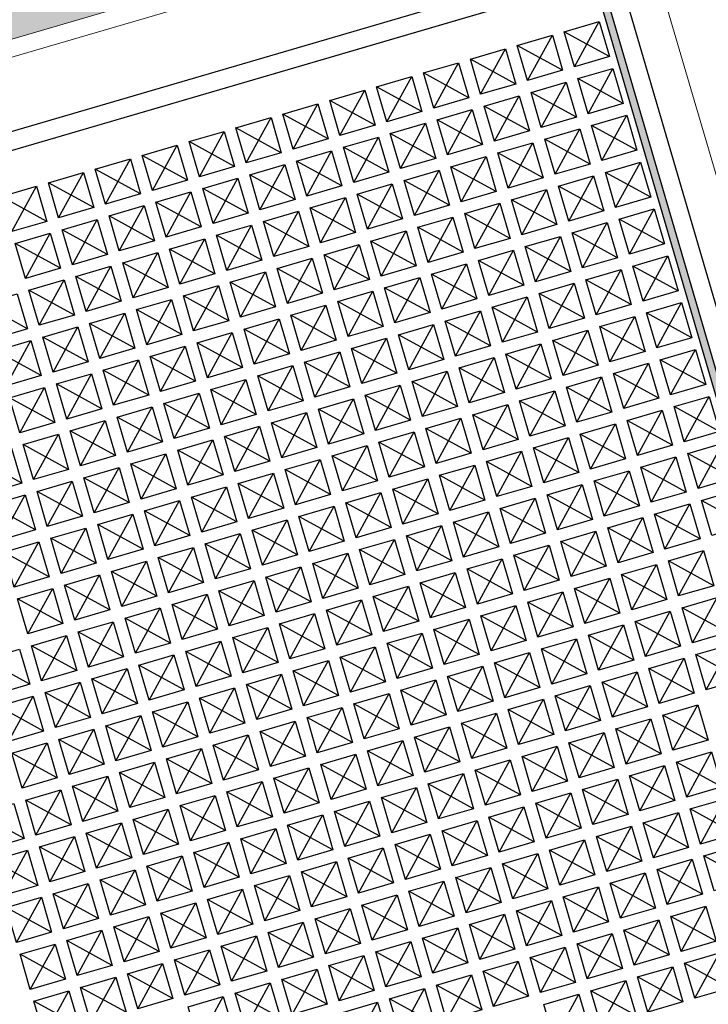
# Model space of a CAD drawing. Header units: metres. Extents: x 228628 to 230733, y 593242 to 595543.
# Tile 55 of 71: x 229977.627 to 229977.815, y 594250.562 to 594250.832. Entities that reach past the tile are written whole.
import ezdxf

# ---------------------------------------------------------------- set-up
doc = ezdxf.new("R2010")
doc.units = ezdxf.units.M
doc.layers.add('putdeksel', color=7, linetype='Continuous', true_color=0x504847)
doc.layers.add('PVC', color=7, linetype='Continuous', true_color=0x474647)

# ---------------------------------------------------------------- blocks, each defined once
blk = doc.blocks.new('_BLOCK_LEICON_GX-18_MIDDENELEMENT_300x60')
at = {"lineweight": 5}
h = blk.add_hatch(dxfattribs=at)
h.set_pattern_fill('DOTS', color=256, scale=10, style=0)
h.set_pattern_definition([(0, (-55166.677, -44255.552), (7.9375, 15.875), [0, -15.875])])
h.paths.add_polyline_path([(-907, 421.7), (-1193, 421.7), (-1193, 170.7), (-907, 170.7)])
h.paths.add_polyline_path([(-307, 170.7), (-307, 421.7), (-593, 421.7), (-593, 170.7)])
h.paths.add_polyline_path([(293, 170.7), (293, 421.7), (7, 421.7), (7, 170.7)])
h.paths.add_polyline_path([(893, 170.7), (893, 421.7), (607, 421.7), (607, 170.7)])
h.paths.add_polyline_path([(1207, 170.7), (1493, 170.7), (1493, 421.7), (1207, 421.7)])
for p, q in [((1497.75, 1626.45), (1497.75, 0)), ((1493, 426.45), (1493, 165.95))]:
    blk.add_line(p, q, dxfattribs=at)
blk = doc.blocks.new('_BLOCK_LEICON_GX-18_MIDDENELEMENT_KOLKSPARING_300x60')
at = {"lineweight": 5}
blk.add_line((-1117.75, 450), (-1497.75, 450), dxfattribs=at)
blk = doc.blocks.new('_BLOCK_LEICON_PERRONKOLK')
at = {"layer": 'putdeksel'}
h = blk.add_hatch(color=256, dxfattribs=at)
h.dxf.hatch_style = 1
h.paths.add_polyline_path([(169.99, -7), (169.99, -5), (-170.01, -5), (-170.01, -7)])
for points in [[(-175.01, 0), (-175.01, -440), (174.99, -440), (174.99, 0), (-175.01, 0)], [(-170.01, -7), (-170.01, -307), (169.99, -307), (169.99, -7), (-170.01, -7)], [(-148.7, -18.86), (-158.7, -8.86)], [(-148.7, -8.86), (-158.7, -18.86)], [(-135.34, -18.86), (-145.34, -8.86)], [(-135.34, -8.86), (-145.34, -18.86)], [(-121.98, -18.86), (-131.98, -8.86)], [(-121.98, -8.86), (-131.98, -18.86)], [(-108.61, -18.86), (-118.61, -8.86)], [(-108.61, -8.86), (-118.61, -18.86)], [(-95.25, -18.86), (-105.25, -8.86)], [(-95.25, -8.86), (-105.25, -18.86)], [(-81.88, -18.86), (-91.88, -8.86)], [(-81.88, -8.86), (-91.88, -18.86)], [(-68.52, -18.86), (-78.52, -8.86)], [(-68.52, -8.86), (-78.52, -18.86)], [(-55.15, -18.86), (-65.15, -8.86)], [(-55.15, -8.86), (-65.15, -18.86)], [(-41.79, -18.86), (-51.79, -8.86)], [(-41.79, -8.86), (-51.79, -18.86)], [(-28.42, -18.86), (-38.42, -8.86)], [(-28.42, -8.86), (-38.42, -18.86)], [(-15.06, -8.86), (-25.06, -18.86)], [(-148.7, -32.22), (-158.7, -22.22)], [(-148.7, -22.22), (-158.7, -32.22)], [(-135.34, -32.22), (-145.34, -22.22)], [(-135.34, -22.22), (-145.34, -32.22)], [(-121.98, -32.22), (-131.98, -22.22)], [(-121.98, -22.22), (-131.98, -32.22)], [(-108.61, -32.22), (-118.61, -22.22)], [(-108.61, -22.22), (-118.61, -32.22)], [(-95.25, -32.22), (-105.25, -22.22)], [(-95.25, -22.22), (-105.25, -32.22)], [(-81.88, -32.22), (-91.88, -22.22)], [(-81.88, -22.22), (-91.88, -32.22)], [(-68.52, -32.22), (-78.52, -22.22)], [(-68.52, -22.22), (-78.52, -32.22)], [(-55.15, -32.22), (-65.15, -22.22)], [(-55.15, -22.22), (-65.15, -32.22)], [(-41.79, -32.22), (-51.79, -22.22)], [(-41.79, -22.22), (-51.79, -32.22)], [(-28.42, -32.22), (-38.42, -22.22)], [(-28.42, -22.22), (-38.42, -32.22)], [(-15.06, -32.22), (-25.06, -22.22)], [(-15.06, -22.22), (-25.06, -32.22)], [(-1.7, -32.22), (-11.7, -22.22)], [(-1.7, -22.22), (-11.7, -32.22)], [(11.67, -32.22), (1.67, -22.22)], [(11.67, -22.22), (1.67, -32.22)], [(25.03, -32.22), (15.03, -22.22)], [(25.03, -22.22), (15.03, -32.22)], [(-148.7, -45.59), (-158.7, -35.59)], [(-148.7, -35.59), (-158.7, -45.59)], [(-135.34, -45.59), (-145.34, -35.59)], [(-135.34, -35.59), (-145.34, -45.59)], [(-121.98, -45.59), (-131.98, -35.59)], [(-121.98, -35.59), (-131.98, -45.59)], [(-108.61, -45.59), (-118.61, -35.59)], [(-108.61, -35.59), (-118.61, -45.59)], [(-95.25, -45.59), (-105.25, -35.59)], [(-95.25, -35.59), (-105.25, -45.59)], [(-81.88, -45.59), (-91.88, -35.59)], [(-81.88, -35.59), (-91.88, -45.59)], [(-68.52, -45.59), (-78.52, -35.59)], [(-68.52, -35.59), (-78.52, -45.59)], [(-55.15, -45.59), (-65.15, -35.59)], [(-55.15, -35.59), (-65.15, -45.59)], [(-41.79, -45.59), (-51.79, -35.59)], [(-41.79, -35.59), (-51.79, -45.59)], [(-28.42, -45.59), (-38.42, -35.59)], [(-28.42, -35.59), (-38.42, -45.59)], [(-15.06, -45.59), (-25.06, -35.59)], [(-15.06, -35.59), (-25.06, -45.59)], [(-1.7, -45.59), (-11.7, -35.59)], [(-1.7, -35.59), (-11.7, -45.59)], [(11.67, -45.59), (1.67, -35.59)], [(11.67, -35.59), (1.67, -45.59)], [(25.03, -45.59), (15.03, -35.59)], [(25.03, -35.59), (15.03, -45.59)], [(38.4, -45.59), (28.4, -35.59)], [(38.4, -35.59), (28.4, -45.59)], [(51.76, -45.59), (41.76, -35.59)], [(51.76, -35.59), (41.76, -45.59)], [(65.13, -45.59), (55.13, -35.59)], [(65.13, -35.59), (55.13, -45.59)], [(78.49, -35.59), (68.49, -45.59)], [(-148.7, -58.95), (-158.7, -48.95)], [(-148.7, -48.95), (-158.7, -58.95)], [(-135.34, -58.95), (-145.34, -48.95)], [(-135.34, -48.95), (-145.34, -58.95)], [(-121.98, -58.95), (-131.98, -48.95)], [(-121.98, -48.95), (-131.98, -58.95)], [(-108.61, -58.95), (-118.61, -48.95)], [(-108.61, -48.95), (-118.61, -58.95)], [(-95.25, -58.95), (-105.25, -48.95)], [(-95.25, -48.95), (-105.25, -58.95)], [(-81.88, -58.95), (-91.88, -48.95)], [(-81.88, -48.95), (-91.88, -58.95)], [(-68.52, -58.95), (-78.52, -48.95)], [(-68.52, -48.95), (-78.52, -58.95)], [(-55.15, -58.95), (-65.15, -48.95)], [(-55.15, -48.95), (-65.15, -58.95)], [(-41.79, -58.95), (-51.79, -48.95)], [(-41.79, -48.95), (-51.79, -58.95)], [(-28.42, -58.95), (-38.42, -48.95)], [(-28.42, -48.95), (-38.42, -58.95)], [(-15.06, -58.95), (-25.06, -48.95)], [(-15.06, -48.95), (-25.06, -58.95)], [(-1.7, -58.95), (-11.7, -48.95)], [(-1.7, -48.95), (-11.7, -58.95)], [(11.67, -58.95), (1.67, -48.95)], [(11.67, -48.95), (1.67, -58.95)], [(25.03, -58.95), (15.03, -48.95)], [(25.03, -48.95), (15.03, -58.95)], [(38.4, -58.95), (28.4, -48.95)], [(38.4, -48.95), (28.4, -58.95)], [(51.76, -58.95), (41.76, -48.95)], [(51.76, -48.95), (41.76, -58.95)], [(65.13, -58.95), (55.13, -48.95)], [(65.13, -48.95), (55.13, -58.95)], [(78.49, -58.95), (68.49, -48.95)], [(78.49, -48.95), (68.49, -58.95)], [(91.86, -58.95), (81.86, -48.95)], [(91.86, -48.95), (81.86, -58.95)], [(105.22, -58.95), (95.22, -48.95)], [(105.22, -48.95), (95.22, -58.95)], [(-148.7, -72.32), (-158.7, -62.32)], [(-148.7, -62.32), (-158.7, -72.32)], [(-135.34, -72.32), (-145.34, -62.32)], [(-135.34, -62.32), (-145.34, -72.32)], [(-121.98, -72.32), (-131.98, -62.32)], [(-121.98, -62.32), (-131.98, -72.32)], [(-108.61, -72.32), (-118.61, -62.32)], [(-108.61, -62.32), (-118.61, -72.32)], [(-95.25, -72.32), (-105.25, -62.32)], [(-95.25, -62.32), (-105.25, -72.32)], [(-81.88, -72.32), (-91.88, -62.32)], [(-81.88, -62.32), (-91.88, -72.32)], [(-68.52, -72.32), (-78.52, -62.32)], [(-68.52, -62.32), (-78.52, -72.32)], [(-55.15, -72.32), (-65.15, -62.32)], [(-55.15, -62.32), (-65.15, -72.32)], [(-41.79, -72.32), (-51.79, -62.32)], [(-41.79, -62.32), (-51.79, -72.32)], [(-28.42, -72.32), (-38.42, -62.32)], [(-28.42, -62.32), (-38.42, -72.32)], [(-15.06, -72.32), (-25.06, -62.32)], [(-15.06, -62.32), (-25.06, -72.32)], [(-1.7, -72.32), (-11.7, -62.32)], [(-1.7, -62.32), (-11.7, -72.32)], [(11.67, -72.32), (1.67, -62.32)], [(11.67, -62.32), (1.67, -72.32)], [(25.03, -72.32), (15.03, -62.32)], [(25.03, -62.32), (15.03, -72.32)], [(38.4, -72.32), (28.4, -62.32)], [(38.4, -62.32), (28.4, -72.32)], [(51.76, -72.32), (41.76, -62.32)], [(51.76, -62.32), (41.76, -72.32)], [(65.13, -72.32), (55.13, -62.32)], [(65.13, -62.32), (55.13, -72.32)], [(78.49, -72.32), (68.49, -62.32)], [(78.49, -62.32), (68.49, -72.32)], [(91.86, -72.32), (81.86, -62.32)], [(91.86, -62.32), (81.86, -72.32)], [(105.22, -72.32), (95.22, -62.32)], [(105.22, -62.32), (95.22, -72.32)], [(-148.7, -85.68), (-158.7, -75.68)], [(-148.7, -75.68), (-158.7, -85.68)], [(-135.34, -85.68), (-145.34, -75.68)], [(-135.34, -75.68), (-145.34, -85.68)], [(-121.98, -85.68), (-131.98, -75.68)], [(-121.98, -75.68), (-131.98, -85.68)], [(-108.61, -85.68), (-118.61, -75.68)], [(-108.61, -75.68), (-118.61, -85.68)], [(-95.25, -85.68), (-105.25, -75.68)], [(-95.25, -75.68), (-105.25, -85.68)], [(-81.88, -85.68), (-91.88, -75.68)], [(-81.88, -75.68), (-91.88, -85.68)], [(-68.52, -85.68), (-78.52, -75.68)], [(-68.52, -75.68), (-78.52, -85.68)], [(-55.15, -85.68), (-65.15, -75.68)], [(-55.15, -75.68), (-65.15, -85.68)], [(-41.79, -85.68), (-51.79, -75.68)], [(-41.79, -75.68), (-51.79, -85.68)], [(-28.42, -85.68), (-38.42, -75.68)], [(-28.42, -75.68), (-38.42, -85.68)], [(-15.06, -85.68), (-25.06, -75.68)], [(-15.06, -75.68), (-25.06, -85.68)], [(-1.7, -85.68), (-11.7, -75.68)], [(-1.7, -75.68), (-11.7, -85.68)], [(11.67, -85.68), (1.67, -75.68)], [(11.67, -75.68), (1.67, -85.68)], [(25.03, -85.68), (15.03, -75.68)], [(25.03, -75.68), (15.03, -85.68)], [(38.4, -85.68), (28.4, -75.68)], [(38.4, -75.68), (28.4, -85.68)], [(51.76, -85.68), (41.76, -75.68)], [(51.76, -75.68), (41.76, -85.68)], [(65.13, -85.68), (55.13, -75.68)], [(65.13, -75.68), (55.13, -85.68)], [(78.49, -85.68), (68.49, -75.68)], [(78.49, -75.68), (68.49, -85.68)], [(91.86, -85.68), (81.86, -75.68)], [(91.86, -75.68), (81.86, -85.68)], [(105.22, -85.68), (95.22, -75.68)], [(105.22, -75.68), (95.22, -85.68)], [(-148.7, -99.05), (-158.7, -89.05)], [(-148.7, -89.05), (-158.7, -99.05)], [(-135.34, -99.05), (-145.34, -89.05)], [(-135.34, -89.05), (-145.34, -99.05)], [(-121.98, -99.05), (-131.98, -89.05)], [(-121.98, -89.05), (-131.98, -99.05)], [(-108.61, -99.05), (-118.61, -89.05)], [(-108.61, -89.05), (-118.61, -99.05)], [(-95.25, -99.05), (-105.25, -89.05)], [(-95.25, -89.05), (-105.25, -99.05)], [(-81.88, -99.05), (-91.88, -89.05)], [(-81.88, -89.05), (-91.88, -99.05)], [(-68.52, -99.05), (-78.52, -89.05)], [(-68.52, -89.05), (-78.52, -99.05)], [(-55.15, -99.05), (-65.15, -89.05)], [(-55.15, -89.05), (-65.15, -99.05)], [(-41.79, -99.05), (-51.79, -89.05)], [(-41.79, -89.05), (-51.79, -99.05)], [(-28.42, -99.05), (-38.42, -89.05)], [(-28.42, -89.05), (-38.42, -99.05)], [(-15.06, -99.05), (-25.06, -89.05)], [(-15.06, -89.05), (-25.06, -99.05)], [(-1.7, -99.05), (-11.7, -89.05)], [(-1.7, -89.05), (-11.7, -99.05)], [(11.67, -99.05), (1.67, -89.05)], [(11.67, -89.05), (1.67, -99.05)], [(25.03, -99.05), (15.03, -89.05)], [(25.03, -89.05), (15.03, -99.05)], [(38.4, -99.05), (28.4, -89.05)], [(38.4, -89.05), (28.4, -99.05)], [(51.76, -99.05), (41.76, -89.05)], [(51.76, -89.05), (41.76, -99.05)], [(65.13, -99.05), (55.13, -89.05)], [(65.13, -89.05), (55.13, -99.05)], [(78.49, -99.05), (68.49, -89.05)], [(78.49, -89.05), (68.49, -99.05)], [(91.86, -99.05), (81.86, -89.05)], [(91.86, -89.05), (81.86, -99.05)], [(105.22, -99.05), (95.22, -89.05)], [(-148.7, -112.41), (-158.7, -102.41)], [(-148.7, -102.41), (-158.7, -112.41)], [(-135.34, -112.41), (-145.34, -102.41)], [(-135.34, -102.41), (-145.34, -112.41)], [(-121.98, -112.41), (-131.98, -102.41)], [(-121.98, -102.41), (-131.98, -112.41)], [(-108.61, -112.41), (-118.61, -102.41)], [(-108.61, -102.41), (-118.61, -112.41)], [(-95.25, -112.41), (-105.25, -102.41)], [(-95.25, -102.41), (-105.25, -112.41)], [(-81.88, -112.41), (-91.88, -102.41)], [(-81.88, -102.41), (-91.88, -112.41)], [(-68.52, -112.41), (-78.52, -102.41)], [(-68.52, -102.41), (-78.52, -112.41)], [(-55.15, -112.41), (-65.15, -102.41)], [(-55.15, -102.41), (-65.15, -112.41)], [(-41.79, -112.41), (-51.79, -102.41)], [(-41.79, -102.41), (-51.79, -112.41)], [(-28.42, -112.41), (-38.42, -102.41)], [(-28.42, -102.41), (-38.42, -112.41)], [(-15.06, -112.41), (-25.06, -102.41)], [(-15.06, -102.41), (-25.06, -112.41)], [(-1.7, -112.41), (-11.7, -102.41)], [(-1.7, -102.41), (-11.7, -112.41)], [(11.67, -112.41), (1.67, -102.41)], [(11.67, -102.41), (1.67, -112.41)], [(25.03, -112.41), (15.03, -102.41)], [(25.03, -102.41), (15.03, -112.41)], [(38.4, -112.41), (28.4, -102.41)], [(38.4, -102.41), (28.4, -112.41)], [(51.76, -112.41), (41.76, -102.41)], [(51.76, -102.41), (41.76, -112.41)], [(65.13, -112.41), (55.13, -102.41)], [(65.13, -102.41), (55.13, -112.41)], [(78.49, -112.41), (68.49, -102.41)], [(78.49, -102.41), (68.49, -112.41)], [(91.86, -112.41), (81.86, -102.41)], [(91.86, -102.41), (81.86, -112.41)], [(-148.7, -125.77), (-158.7, -115.77)], [(-148.7, -115.77), (-158.7, -125.77)], [(-135.34, -125.77), (-145.34, -115.77)], [(-135.34, -115.77), (-145.34, -125.77)], [(-121.98, -125.77), (-131.98, -115.77)], [(-121.98, -115.77), (-131.98, -125.77)], [(-108.61, -125.77), (-118.61, -115.77)], [(-108.61, -115.77), (-118.61, -125.77)], [(-95.25, -125.77), (-105.25, -115.77)], [(-95.25, -115.77), (-105.25, -125.77)], [(-81.88, -125.77), (-91.88, -115.77)], [(-81.88, -115.77), (-91.88, -125.77)], [(-68.52, -125.77), (-78.52, -115.77)], [(-68.52, -115.77), (-78.52, -125.77)], [(-55.15, -125.77), (-65.15, -115.77)], [(-55.15, -115.77), (-65.15, -125.77)], [(-41.79, -125.77), (-51.79, -115.77)], [(-41.79, -115.77), (-51.79, -125.77)], [(-28.42, -125.77), (-38.42, -115.77)], [(-28.42, -115.77), (-38.42, -125.77)], [(-15.06, -125.77), (-25.06, -115.77)], [(-15.06, -115.77), (-25.06, -125.77)], [(-1.7, -125.77), (-11.7, -115.77)], [(-1.7, -115.77), (-11.7, -125.77)], [(11.67, -125.77), (1.67, -115.77)], [(11.67, -115.77), (1.67, -125.77)], [(25.03, -125.77), (15.03, -115.77)], [(25.03, -115.77), (15.03, -125.77)], [(38.4, -125.77), (28.4, -115.77)], [(38.4, -115.77), (28.4, -125.77)], [(51.76, -125.77), (41.76, -115.77)], [(51.76, -115.77), (41.76, -125.77)], [(65.13, -125.77), (55.13, -115.77)], [(65.13, -115.77), (55.13, -125.77)], [(78.49, -125.77), (68.49, -115.77)], [(78.49, -115.77), (68.49, -125.77)], [(91.86, -125.77), (81.86, -115.77)], [(91.86, -115.77), (81.86, -125.77)], [(-148.7, -139.14), (-158.7, -129.14)], [(-148.7, -129.14), (-158.7, -139.14)], [(-135.34, -139.14), (-145.34, -129.14)], [(-135.34, -129.14), (-145.34, -139.14)], [(-121.98, -139.14), (-131.98, -129.14)], [(-121.98, -129.14), (-131.98, -139.14)], [(-108.61, -139.14), (-118.61, -129.14)], [(-108.61, -129.14), (-118.61, -139.14)], [(-95.25, -139.14), (-105.25, -129.14)], [(-95.25, -129.14), (-105.25, -139.14)], [(-81.88, -139.14), (-91.88, -129.14)], [(-81.88, -129.14), (-91.88, -139.14)], [(-68.52, -139.14), (-78.52, -129.14)], [(-68.52, -129.14), (-78.52, -139.14)], [(-55.15, -139.14), (-65.15, -129.14)], [(-55.15, -129.14), (-65.15, -139.14)], [(-41.79, -139.14), (-51.79, -129.14)], [(-41.79, -129.14), (-51.79, -139.14)], [(-28.42, -139.14), (-38.42, -129.14)], [(-28.42, -129.14), (-38.42, -139.14)], [(-15.06, -139.14), (-25.06, -129.14)], [(-15.06, -129.14), (-25.06, -139.14)], [(-1.7, -139.14), (-11.7, -129.14)], [(-1.7, -129.14), (-11.7, -139.14)], [(11.67, -139.14), (1.67, -129.14)], [(11.67, -129.14), (1.67, -139.14)], [(25.03, -139.14), (15.03, -129.14)], [(25.03, -129.14), (15.03, -139.14)], [(38.4, -139.14), (28.4, -129.14)], [(38.4, -129.14), (28.4, -139.14)], [(51.76, -139.14), (41.76, -129.14)], [(51.76, -129.14), (41.76, -139.14)], [(65.13, -139.14), (55.13, -129.14)], [(65.13, -129.14), (55.13, -139.14)], [(78.49, -139.14), (68.49, -129.14)], [(78.49, -129.14), (68.49, -139.14)], [(91.86, -139.14), (81.86, -129.14)], [(91.86, -129.14), (81.86, -139.14)], [(-148.7, -152.5), (-158.7, -142.5)], [(-148.7, -142.5), (-158.7, -152.5)], [(-135.34, -152.5), (-145.34, -142.5)], [(-135.34, -142.5), (-145.34, -152.5)], [(-121.98, -152.5), (-131.98, -142.5)], [(-121.98, -142.5), (-131.98, -152.5)], [(-108.61, -152.5), (-118.61, -142.5)], [(-108.61, -142.5), (-118.61, -152.5)], [(-95.25, -152.5), (-105.25, -142.5)], [(-95.25, -142.5), (-105.25, -152.5)], [(-81.88, -152.5), (-91.88, -142.5)], [(-81.88, -142.5), (-91.88, -152.5)], [(-68.52, -152.5), (-78.52, -142.5)], [(-68.52, -142.5), (-78.52, -152.5)], [(-55.15, -152.5), (-65.15, -142.5)], [(-55.15, -142.5), (-65.15, -152.5)], [(-41.79, -152.5), (-51.79, -142.5)], [(-41.79, -142.5), (-51.79, -152.5)], [(-28.42, -152.5), (-38.42, -142.5)], [(-28.42, -142.5), (-38.42, -152.5)], [(-15.06, -152.5), (-25.06, -142.5)], [(-15.06, -142.5), (-25.06, -152.5)], [(-1.7, -152.5), (-11.7, -142.5)], [(-1.7, -142.5), (-11.7, -152.5)], [(11.67, -152.5), (1.67, -142.5)], [(11.67, -142.5), (1.67, -152.5)], [(25.03, -152.5), (15.03, -142.5)], [(25.03, -142.5), (15.03, -152.5)], [(38.4, -152.5), (28.4, -142.5)], [(38.4, -142.5), (28.4, -152.5)], [(51.76, -152.5), (41.76, -142.5)], [(51.76, -142.5), (41.76, -152.5)], [(65.13, -152.5), (55.13, -142.5)], [(65.13, -142.5), (55.13, -152.5)], [(78.49, -152.5), (68.49, -142.5)], [(78.49, -142.5), (68.49, -152.5)], [(91.86, -152.5), (81.86, -142.5)], [(-148.7, -165.87), (-158.7, -155.87)], [(-148.7, -155.87), (-158.7, -165.87)], [(-135.34, -165.87), (-145.34, -155.87)], [(-135.34, -155.87), (-145.34, -165.87)], [(-121.98, -165.87), (-131.98, -155.87)], [(-121.98, -155.87), (-131.98, -165.87)], [(-108.61, -165.87), (-118.61, -155.87)], [(-108.61, -155.87), (-118.61, -165.87)], [(-95.25, -165.87), (-105.25, -155.87)], [(-95.25, -155.87), (-105.25, -165.87)], [(-81.88, -165.87), (-91.88, -155.87)], [(-81.88, -155.87), (-91.88, -165.87)], [(-68.52, -165.87), (-78.52, -155.87)], [(-68.52, -155.87), (-78.52, -165.87)], [(-55.15, -165.87), (-65.15, -155.87)], [(-55.15, -155.87), (-65.15, -165.87)], [(-41.79, -165.87), (-51.79, -155.87)], [(-41.79, -155.87), (-51.79, -165.87)], [(-28.42, -165.87), (-38.42, -155.87)], [(-28.42, -155.87), (-38.42, -165.87)], [(-15.06, -165.87), (-25.06, -155.87)], [(-15.06, -155.87), (-25.06, -165.87)], [(-1.7, -165.87), (-11.7, -155.87)], [(-1.7, -155.87), (-11.7, -165.87)], [(11.67, -165.87), (1.67, -155.87)], [(11.67, -155.87), (1.67, -165.87)], [(25.03, -165.87), (15.03, -155.87)], [(25.03, -155.87), (15.03, -165.87)], [(38.4, -165.87), (28.4, -155.87)], [(38.4, -155.87), (28.4, -165.87)], [(51.76, -165.87), (41.76, -155.87)], [(51.76, -155.87), (41.76, -165.87)], [(65.13, -165.87), (55.13, -155.87)], [(65.13, -155.87), (55.13, -165.87)], [(78.49, -165.87), (68.49, -155.87)], [(78.49, -155.87), (68.49, -165.87)], [(-148.7, -179.23), (-158.7, -169.23)], [(-148.7, -169.23), (-158.7, -179.23)], [(-135.34, -179.23), (-145.34, -169.23)], [(-135.34, -169.23), (-145.34, -179.23)], [(-121.98, -179.23), (-131.98, -169.23)], [(-121.98, -169.23), (-131.98, -179.23)], [(-108.61, -179.23), (-118.61, -169.23)], [(-108.61, -169.23), (-118.61, -179.23)], [(-95.25, -179.23), (-105.25, -169.23)], [(-95.25, -169.23), (-105.25, -179.23)], [(-81.88, -179.23), (-91.88, -169.23)], [(-81.88, -169.23), (-91.88, -179.23)], [(-68.52, -179.23), (-78.52, -169.23)], [(-68.52, -169.23), (-78.52, -179.23)], [(-55.15, -179.23), (-65.15, -169.23)], [(-55.15, -169.23), (-65.15, -179.23)], [(-41.79, -179.23), (-51.79, -169.23)], [(-41.79, -169.23), (-51.79, -179.23)], [(-28.42, -179.23), (-38.42, -169.23)], [(-28.42, -169.23), (-38.42, -179.23)], [(-15.06, -179.23), (-25.06, -169.23)], [(-15.06, -169.23), (-25.06, -179.23)], [(-1.7, -179.23), (-11.7, -169.23)], [(-1.7, -169.23), (-11.7, -179.23)], [(11.67, -179.23), (1.67, -169.23)], [(11.67, -169.23), (1.67, -179.23)], [(25.03, -179.23), (15.03, -169.23)], [(25.03, -169.23), (15.03, -179.23)], [(38.4, -179.23), (28.4, -169.23)], [(38.4, -169.23), (28.4, -179.23)], [(51.76, -179.23), (41.76, -169.23)], [(51.76, -169.23), (41.76, -179.23)], [(65.13, -179.23), (55.13, -169.23)], [(65.13, -169.23), (55.13, -179.23)], [(78.49, -179.23), (68.49, -169.23)], [(78.49, -169.23), (68.49, -179.23)], [(-121.98, -182.6), (-131.98, -192.6)], [(-108.61, -192.6), (-118.61, -182.6)], [(-108.61, -182.6), (-118.61, -192.6)], [(-95.25, -192.6), (-105.25, -182.6)], [(-95.25, -182.6), (-105.25, -192.6)], [(-81.88, -192.6), (-91.88, -182.6)], [(-81.88, -182.6), (-91.88, -192.6)], [(-68.52, -192.6), (-78.52, -182.6)], [(-68.52, -182.6), (-78.52, -192.6)], [(-55.15, -192.6), (-65.15, -182.6)], [(-55.15, -182.6), (-65.15, -192.6)], [(-41.79, -192.6), (-51.79, -182.6)], [(-41.79, -182.6), (-51.79, -192.6)], [(-28.42, -192.6), (-38.42, -182.6)], [(-28.42, -182.6), (-38.42, -192.6)], [(-15.06, -192.6), (-25.06, -182.6)], [(-15.06, -182.6), (-25.06, -192.6)], [(-1.7, -192.6), (-11.7, -182.6)], [(-1.7, -182.6), (-11.7, -192.6)], [(11.67, -192.6), (1.67, -182.6)], [(11.67, -182.6), (1.67, -192.6)], [(25.03, -192.6), (15.03, -182.6)], [(25.03, -182.6), (15.03, -192.6)], [(38.4, -192.6), (28.4, -182.6)], [(38.4, -182.6), (28.4, -192.6)], [(51.76, -192.6), (41.76, -182.6)], [(51.76, -182.6), (41.76, -192.6)], [(65.13, -192.6), (55.13, -182.6)], [(65.13, -182.6), (55.13, -192.6)], [(78.49, -192.6), (68.49, -182.6)], [(-81.88, -195.96), (-91.88, -205.96)], [(-68.52, -205.96), (-78.52, -195.96)], [(-68.52, -195.96), (-78.52, -205.96)], [(-55.15, -205.96), (-65.15, -195.96)], [(-55.15, -195.96), (-65.15, -205.96)], [(-41.79, -205.96), (-51.79, -195.96)], [(-41.79, -195.96), (-51.79, -205.96)], [(-28.42, -205.96), (-38.42, -195.96)], [(-28.42, -195.96), (-38.42, -205.96)], [(-15.06, -205.96), (-25.06, -195.96)], [(-15.06, -195.96), (-25.06, -205.96)], [(-1.7, -205.96), (-11.7, -195.96)], [(-1.7, -195.96), (-11.7, -205.96)], [(11.67, -205.96), (1.67, -195.96)], [(11.67, -195.96), (1.67, -205.96)], [(25.03, -205.96), (15.03, -195.96)], [(25.03, -195.96), (15.03, -205.96)], [(38.4, -205.96), (28.4, -195.96)], [(38.4, -195.96), (28.4, -205.96)], [(51.76, -205.96), (41.76, -195.96)], [(51.76, -195.96), (41.76, -205.96)], [(65.13, -205.96), (55.13, -195.96)], [(65.13, -195.96), (55.13, -205.96)], [(-28.42, -209.33), (-38.42, -219.33)], [(-15.06, -219.33), (-25.06, -209.33)], [(-15.06, -209.33), (-25.06, -219.33)], [(-1.7, -219.33), (-11.7, -209.33)], [(-1.7, -209.33), (-11.7, -219.33)], [(11.67, -219.33), (1.67, -209.33)], [(11.67, -209.33), (1.67, -219.33)], [(25.03, -219.33), (15.03, -209.33)], [(25.03, -209.33), (15.03, -219.33)], [(38.4, -219.33), (28.4, -209.33)], [(38.4, -209.33), (28.4, -219.33)], [(51.76, -219.33), (41.76, -209.33)], [(51.76, -209.33), (41.76, -219.33)], [(65.13, -219.33), (55.13, -209.33)], [(65.13, -209.33), (55.13, -219.33)], [(11.67, -222.69), (1.67, -232.69)], [(25.03, -232.69), (15.03, -222.69)], [(25.03, -222.69), (15.03, -232.69)], [(38.4, -232.69), (28.4, -222.69)], [(38.4, -222.69), (28.4, -232.69)], [(51.76, -232.69), (41.76, -222.69)], [(51.76, -222.69), (41.76, -232.69)], [(65.13, -232.69), (55.13, -222.69)], [(65.13, -222.69), (55.13, -232.69)]]:
    blk.add_lwpolyline(points)
for points in [[(-170.01, -5), (-170.01, -435), (169.99, -435), (169.99, -5)], [(-148.7, -8.86), (-148.7, -18.86), (-158.7, -18.86), (-158.7, -8.86)], [(-135.34, -8.86), (-135.34, -18.86), (-145.34, -18.86), (-145.34, -8.86)], [(-121.98, -8.86), (-121.98, -18.86), (-131.98, -18.86), (-131.98, -8.86)], [(-108.61, -8.86), (-108.61, -18.86), (-118.61, -18.86), (-118.61, -8.86)], [(-95.25, -8.86), (-95.25, -18.86), (-105.25, -18.86), (-105.25, -8.86)], [(-81.88, -8.86), (-81.88, -18.86), (-91.88, -18.86), (-91.88, -8.86)], [(-68.52, -8.86), (-68.52, -18.86), (-78.52, -18.86), (-78.52, -8.86)], [(-55.15, -8.86), (-55.15, -18.86), (-65.15, -18.86), (-65.15, -8.86)], [(-41.79, -8.86), (-41.79, -18.86), (-51.79, -18.86), (-51.79, -8.86)], [(-28.42, -8.86), (-28.42, -18.86), (-38.42, -18.86), (-38.42, -8.86)], [(-15.06, -8.86), (-15.06, -18.86), (-25.06, -18.86), (-25.06, -8.86)], [(-148.7, -22.22), (-148.7, -32.22), (-158.7, -32.22), (-158.7, -22.22)], [(-135.34, -22.22), (-135.34, -32.22), (-145.34, -32.22), (-145.34, -22.22)], [(-121.98, -22.22), (-121.98, -32.22), (-131.98, -32.22), (-131.98, -22.22)], [(-108.61, -22.22), (-108.61, -32.22), (-118.61, -32.22), (-118.61, -22.22)], [(-95.25, -22.22), (-95.25, -32.22), (-105.25, -32.22), (-105.25, -22.22)], [(-81.88, -22.22), (-81.88, -32.22), (-91.88, -32.22), (-91.88, -22.22)], [(-68.52, -22.22), (-68.52, -32.22), (-78.52, -32.22), (-78.52, -22.22)], [(-55.15, -22.22), (-55.15, -32.22), (-65.15, -32.22), (-65.15, -22.22)], [(-41.79, -22.22), (-41.79, -32.22), (-51.79, -32.22), (-51.79, -22.22)], [(-28.42, -22.22), (-28.42, -32.22), (-38.42, -32.22), (-38.42, -22.22)], [(-15.06, -22.22), (-15.06, -32.22), (-25.06, -32.22), (-25.06, -22.22)], [(-1.7, -22.22), (-1.7, -32.22), (-11.7, -32.22), (-11.7, -22.22)], [(11.67, -22.22), (11.67, -32.22), (1.67, -32.22), (1.67, -22.22)], [(25.03, -22.22), (25.03, -32.22), (15.03, -32.22), (15.03, -22.22)], [(-148.7, -35.59), (-148.7, -45.59), (-158.7, -45.59), (-158.7, -35.59)], [(-135.34, -35.59), (-135.34, -45.59), (-145.34, -45.59), (-145.34, -35.59)], [(-121.98, -35.59), (-121.98, -45.59), (-131.98, -45.59), (-131.98, -35.59)], [(-108.61, -35.59), (-108.61, -45.59), (-118.61, -45.59), (-118.61, -35.59)], [(-95.25, -35.59), (-95.25, -45.59), (-105.25, -45.59), (-105.25, -35.59)], [(-81.88, -35.59), (-81.88, -45.59), (-91.88, -45.59), (-91.88, -35.59)], [(-68.52, -35.59), (-68.52, -45.59), (-78.52, -45.59), (-78.52, -35.59)], [(-55.15, -35.59), (-55.15, -45.59), (-65.15, -45.59), (-65.15, -35.59)], [(-41.79, -35.59), (-41.79, -45.59), (-51.79, -45.59), (-51.79, -35.59)], [(-28.42, -35.59), (-28.42, -45.59), (-38.42, -45.59), (-38.42, -35.59)], [(-15.06, -35.59), (-15.06, -45.59), (-25.06, -45.59), (-25.06, -35.59)], [(-1.7, -35.59), (-1.7, -45.59), (-11.7, -45.59), (-11.7, -35.59)], [(11.67, -35.59), (11.67, -45.59), (1.67, -45.59), (1.67, -35.59)], [(25.03, -35.59), (25.03, -45.59), (15.03, -45.59), (15.03, -35.59)], [(38.4, -35.59), (38.4, -45.59), (28.4, -45.59), (28.4, -35.59)], [(51.76, -35.59), (51.76, -45.59), (41.76, -45.59), (41.76, -35.59)], [(65.13, -35.59), (65.13, -45.59), (55.13, -45.59), (55.13, -35.59)], [(78.49, -35.59), (78.49, -45.59), (68.49, -45.59), (68.49, -35.59)], [(-148.7, -48.95), (-148.7, -58.95), (-158.7, -58.95), (-158.7, -48.95)], [(-135.34, -48.95), (-135.34, -58.95), (-145.34, -58.95), (-145.34, -48.95)], [(-121.98, -48.95), (-121.98, -58.95), (-131.98, -58.95), (-131.98, -48.95)], [(-108.61, -48.95), (-108.61, -58.95), (-118.61, -58.95), (-118.61, -48.95)], [(-95.25, -48.95), (-95.25, -58.95), (-105.25, -58.95), (-105.25, -48.95)], [(-81.88, -48.95), (-81.88, -58.95), (-91.88, -58.95), (-91.88, -48.95)], [(-68.52, -48.95), (-68.52, -58.95), (-78.52, -58.95), (-78.52, -48.95)], [(-55.15, -48.95), (-55.15, -58.95), (-65.15, -58.95), (-65.15, -48.95)], [(-41.79, -48.95), (-41.79, -58.95), (-51.79, -58.95), (-51.79, -48.95)], [(-28.42, -48.95), (-28.42, -58.95), (-38.42, -58.95), (-38.42, -48.95)], [(-15.06, -48.95), (-15.06, -58.95), (-25.06, -58.95), (-25.06, -48.95)], [(-1.7, -48.95), (-1.7, -58.95), (-11.7, -58.95), (-11.7, -48.95)], [(11.67, -48.95), (11.67, -58.95), (1.67, -58.95), (1.67, -48.95)], [(25.03, -48.95), (25.03, -58.95), (15.03, -58.95), (15.03, -48.95)], [(38.4, -48.95), (38.4, -58.95), (28.4, -58.95), (28.4, -48.95)], [(51.76, -48.95), (51.76, -58.95), (41.76, -58.95), (41.76, -48.95)], [(65.13, -48.95), (65.13, -58.95), (55.13, -58.95), (55.13, -48.95)], [(78.49, -48.95), (78.49, -58.95), (68.49, -58.95), (68.49, -48.95)], [(91.86, -48.95), (91.86, -58.95), (81.86, -58.95), (81.86, -48.95)], [(105.22, -48.95), (105.22, -58.95), (95.22, -58.95), (95.22, -48.95)], [(-148.7, -62.32), (-148.7, -72.32), (-158.7, -72.32), (-158.7, -62.32)], [(-135.34, -62.32), (-135.34, -72.32), (-145.34, -72.32), (-145.34, -62.32)], [(-121.98, -62.32), (-121.98, -72.32), (-131.98, -72.32), (-131.98, -62.32)], [(-108.61, -62.32), (-108.61, -72.32), (-118.61, -72.32), (-118.61, -62.32)], [(-95.25, -62.32), (-95.25, -72.32), (-105.25, -72.32), (-105.25, -62.32)], [(-81.88, -62.32), (-81.88, -72.32), (-91.88, -72.32), (-91.88, -62.32)], [(-68.52, -62.32), (-68.52, -72.32), (-78.52, -72.32), (-78.52, -62.32)], [(-55.15, -62.32), (-55.15, -72.32), (-65.15, -72.32), (-65.15, -62.32)], [(-41.79, -62.32), (-41.79, -72.32), (-51.79, -72.32), (-51.79, -62.32)], [(-28.42, -62.32), (-28.42, -72.32), (-38.42, -72.32), (-38.42, -62.32)], [(-15.06, -62.32), (-15.06, -72.32), (-25.06, -72.32), (-25.06, -62.32)], [(-1.7, -62.32), (-1.7, -72.32), (-11.7, -72.32), (-11.7, -62.32)], [(11.67, -62.32), (11.67, -72.32), (1.67, -72.32), (1.67, -62.32)], [(25.03, -62.32), (25.03, -72.32), (15.03, -72.32), (15.03, -62.32)], [(38.4, -62.32), (38.4, -72.32), (28.4, -72.32), (28.4, -62.32)], [(51.76, -62.32), (51.76, -72.32), (41.76, -72.32), (41.76, -62.32)], [(65.13, -62.32), (65.13, -72.32), (55.13, -72.32), (55.13, -62.32)], [(78.49, -62.32), (78.49, -72.32), (68.49, -72.32), (68.49, -62.32)], [(91.86, -62.32), (91.86, -72.32), (81.86, -72.32), (81.86, -62.32)], [(105.22, -62.32), (105.22, -72.32), (95.22, -72.32), (95.22, -62.32)], [(-148.7, -75.68), (-148.7, -85.68), (-158.7, -85.68), (-158.7, -75.68)], [(-135.34, -75.68), (-135.34, -85.68), (-145.34, -85.68), (-145.34, -75.68)], [(-121.98, -75.68), (-121.98, -85.68), (-131.98, -85.68), (-131.98, -75.68)], [(-108.61, -75.68), (-108.61, -85.68), (-118.61, -85.68), (-118.61, -75.68)], [(-95.25, -75.68), (-95.25, -85.68), (-105.25, -85.68), (-105.25, -75.68)], [(-81.88, -75.68), (-81.88, -85.68), (-91.88, -85.68), (-91.88, -75.68)], [(-68.52, -75.68), (-68.52, -85.68), (-78.52, -85.68), (-78.52, -75.68)], [(-55.15, -75.68), (-55.15, -85.68), (-65.15, -85.68), (-65.15, -75.68)], [(-41.79, -75.68), (-41.79, -85.68), (-51.79, -85.68), (-51.79, -75.68)], [(-28.42, -75.68), (-28.42, -85.68), (-38.42, -85.68), (-38.42, -75.68)], [(-15.06, -75.68), (-15.06, -85.68), (-25.06, -85.68), (-25.06, -75.68)], [(-1.7, -75.68), (-1.7, -85.68), (-11.7, -85.68), (-11.7, -75.68)], [(11.67, -75.68), (11.67, -85.68), (1.67, -85.68), (1.67, -75.68)], [(25.03, -75.68), (25.03, -85.68), (15.03, -85.68), (15.03, -75.68)], [(38.4, -75.68), (38.4, -85.68), (28.4, -85.68), (28.4, -75.68)], [(51.76, -75.68), (51.76, -85.68), (41.76, -85.68), (41.76, -75.68)], [(65.13, -75.68), (65.13, -85.68), (55.13, -85.68), (55.13, -75.68)], [(78.49, -75.68), (78.49, -85.68), (68.49, -85.68), (68.49, -75.68)], [(91.86, -75.68), (91.86, -85.68), (81.86, -85.68), (81.86, -75.68)], [(105.22, -75.68), (105.22, -85.68), (95.22, -85.68), (95.22, -75.68)], [(-148.7, -89.05), (-148.7, -99.05), (-158.7, -99.05), (-158.7, -89.05)], [(-135.34, -89.05), (-135.34, -99.05), (-145.34, -99.05), (-145.34, -89.05)], [(-121.98, -89.05), (-121.98, -99.05), (-131.98, -99.05), (-131.98, -89.05)], [(-108.61, -89.05), (-108.61, -99.05), (-118.61, -99.05), (-118.61, -89.05)], [(-95.25, -89.05), (-95.25, -99.05), (-105.25, -99.05), (-105.25, -89.05)], [(-81.88, -89.05), (-81.88, -99.05), (-91.88, -99.05), (-91.88, -89.05)], [(-68.52, -89.05), (-68.52, -99.05), (-78.52, -99.05), (-78.52, -89.05)], [(-55.15, -89.05), (-55.15, -99.05), (-65.15, -99.05), (-65.15, -89.05)], [(-41.79, -89.05), (-41.79, -99.05), (-51.79, -99.05), (-51.79, -89.05)], [(-28.42, -89.05), (-28.42, -99.05), (-38.42, -99.05), (-38.42, -89.05)], [(-15.06, -89.05), (-15.06, -99.05), (-25.06, -99.05), (-25.06, -89.05)], [(-1.7, -89.05), (-1.7, -99.05), (-11.7, -99.05), (-11.7, -89.05)], [(11.67, -89.05), (11.67, -99.05), (1.67, -99.05), (1.67, -89.05)], [(25.03, -89.05), (25.03, -99.05), (15.03, -99.05), (15.03, -89.05)], [(38.4, -89.05), (38.4, -99.05), (28.4, -99.05), (28.4, -89.05)], [(51.76, -89.05), (51.76, -99.05), (41.76, -99.05), (41.76, -89.05)], [(65.13, -89.05), (65.13, -99.05), (55.13, -99.05), (55.13, -89.05)], [(78.49, -89.05), (78.49, -99.05), (68.49, -99.05), (68.49, -89.05)], [(91.86, -89.05), (91.86, -99.05), (81.86, -99.05), (81.86, -89.05)], [(105.22, -89.05), (105.22, -99.05), (95.22, -99.05), (95.22, -89.05)], [(-148.7, -102.41), (-148.7, -112.41), (-158.7, -112.41), (-158.7, -102.41)], [(-135.34, -102.41), (-135.34, -112.41), (-145.34, -112.41), (-145.34, -102.41)], [(-121.98, -102.41), (-121.98, -112.41), (-131.98, -112.41), (-131.98, -102.41)], [(-108.61, -102.41), (-108.61, -112.41), (-118.61, -112.41), (-118.61, -102.41)], [(-95.25, -102.41), (-95.25, -112.41), (-105.25, -112.41), (-105.25, -102.41)], [(-81.88, -102.41), (-81.88, -112.41), (-91.88, -112.41), (-91.88, -102.41)], [(-68.52, -102.41), (-68.52, -112.41), (-78.52, -112.41), (-78.52, -102.41)], [(-55.15, -102.41), (-55.15, -112.41), (-65.15, -112.41), (-65.15, -102.41)], [(-41.79, -102.41), (-41.79, -112.41), (-51.79, -112.41), (-51.79, -102.41)], [(-28.42, -102.41), (-28.42, -112.41), (-38.42, -112.41), (-38.42, -102.41)], [(-15.06, -102.41), (-15.06, -112.41), (-25.06, -112.41), (-25.06, -102.41)], [(-1.7, -102.41), (-1.7, -112.41), (-11.7, -112.41), (-11.7, -102.41)], [(11.67, -102.41), (11.67, -112.41), (1.67, -112.41), (1.67, -102.41)], [(25.03, -102.41), (25.03, -112.41), (15.03, -112.41), (15.03, -102.41)], [(38.4, -102.41), (38.4, -112.41), (28.4, -112.41), (28.4, -102.41)], [(51.76, -102.41), (51.76, -112.41), (41.76, -112.41), (41.76, -102.41)], [(65.13, -102.41), (65.13, -112.41), (55.13, -112.41), (55.13, -102.41)], [(78.49, -102.41), (78.49, -112.41), (68.49, -112.41), (68.49, -102.41)], [(91.86, -102.41), (91.86, -112.41), (81.86, -112.41), (81.86, -102.41)], [(-148.7, -115.77), (-148.7, -125.77), (-158.7, -125.77), (-158.7, -115.77)], [(-135.34, -115.77), (-135.34, -125.77), (-145.34, -125.77), (-145.34, -115.77)], [(-121.98, -115.77), (-121.98, -125.77), (-131.98, -125.77), (-131.98, -115.77)], [(-108.61, -115.77), (-108.61, -125.77), (-118.61, -125.77), (-118.61, -115.77)], [(-95.25, -115.77), (-95.25, -125.77), (-105.25, -125.77), (-105.25, -115.77)], [(-81.88, -115.77), (-81.88, -125.77), (-91.88, -125.77), (-91.88, -115.77)], [(-68.52, -115.77), (-68.52, -125.77), (-78.52, -125.77), (-78.52, -115.77)], [(-55.15, -115.77), (-55.15, -125.77), (-65.15, -125.77), (-65.15, -115.77)], [(-41.79, -115.77), (-41.79, -125.77), (-51.79, -125.77), (-51.79, -115.77)], [(-28.42, -115.77), (-28.42, -125.77), (-38.42, -125.77), (-38.42, -115.77)], [(-15.06, -115.77), (-15.06, -125.77), (-25.06, -125.77), (-25.06, -115.77)], [(-1.7, -115.77), (-1.7, -125.77), (-11.7, -125.77), (-11.7, -115.77)], [(11.67, -115.77), (11.67, -125.77), (1.67, -125.77), (1.67, -115.77)], [(25.03, -115.77), (25.03, -125.77), (15.03, -125.77), (15.03, -115.77)], [(38.4, -115.77), (38.4, -125.77), (28.4, -125.77), (28.4, -115.77)], [(51.76, -115.77), (51.76, -125.77), (41.76, -125.77), (41.76, -115.77)], [(65.13, -115.77), (65.13, -125.77), (55.13, -125.77), (55.13, -115.77)], [(78.49, -115.77), (78.49, -125.77), (68.49, -125.77), (68.49, -115.77)], [(91.86, -115.77), (91.86, -125.77), (81.86, -125.77), (81.86, -115.77)], [(-148.7, -129.14), (-148.7, -139.14), (-158.7, -139.14), (-158.7, -129.14)], [(-135.34, -129.14), (-135.34, -139.14), (-145.34, -139.14), (-145.34, -129.14)], [(-121.98, -129.14), (-121.98, -139.14), (-131.98, -139.14), (-131.98, -129.14)], [(-108.61, -129.14), (-108.61, -139.14), (-118.61, -139.14), (-118.61, -129.14)], [(-95.25, -129.14), (-95.25, -139.14), (-105.25, -139.14), (-105.25, -129.14)], [(-81.88, -129.14), (-81.88, -139.14), (-91.88, -139.14), (-91.88, -129.14)], [(-68.52, -129.14), (-68.52, -139.14), (-78.52, -139.14), (-78.52, -129.14)], [(-55.15, -129.14), (-55.15, -139.14), (-65.15, -139.14), (-65.15, -129.14)], [(-41.79, -129.14), (-41.79, -139.14), (-51.79, -139.14), (-51.79, -129.14)], [(-28.42, -129.14), (-28.42, -139.14), (-38.42, -139.14), (-38.42, -129.14)], [(-15.06, -129.14), (-15.06, -139.14), (-25.06, -139.14), (-25.06, -129.14)], [(-1.7, -129.14), (-1.7, -139.14), (-11.7, -139.14), (-11.7, -129.14)], [(11.67, -129.14), (11.67, -139.14), (1.67, -139.14), (1.67, -129.14)], [(25.03, -129.14), (25.03, -139.14), (15.03, -139.14), (15.03, -129.14)], [(38.4, -129.14), (38.4, -139.14), (28.4, -139.14), (28.4, -129.14)], [(51.76, -129.14), (51.76, -139.14), (41.76, -139.14), (41.76, -129.14)], [(65.13, -129.14), (65.13, -139.14), (55.13, -139.14), (55.13, -129.14)], [(78.49, -129.14), (78.49, -139.14), (68.49, -139.14), (68.49, -129.14)], [(91.86, -129.14), (91.86, -139.14), (81.86, -139.14), (81.86, -129.14)], [(-148.7, -142.5), (-148.7, -152.5), (-158.7, -152.5), (-158.7, -142.5)], [(-135.34, -142.5), (-135.34, -152.5), (-145.34, -152.5), (-145.34, -142.5)], [(-121.98, -142.5), (-121.98, -152.5), (-131.98, -152.5), (-131.98, -142.5)], [(-108.61, -142.5), (-108.61, -152.5), (-118.61, -152.5), (-118.61, -142.5)], [(-95.25, -142.5), (-95.25, -152.5), (-105.25, -152.5), (-105.25, -142.5)], [(-81.88, -142.5), (-81.88, -152.5), (-91.88, -152.5), (-91.88, -142.5)], [(-68.52, -142.5), (-68.52, -152.5), (-78.52, -152.5), (-78.52, -142.5)], [(-55.15, -142.5), (-55.15, -152.5), (-65.15, -152.5), (-65.15, -142.5)], [(-41.79, -142.5), (-41.79, -152.5), (-51.79, -152.5), (-51.79, -142.5)], [(-28.42, -142.5), (-28.42, -152.5), (-38.42, -152.5), (-38.42, -142.5)], [(-15.06, -142.5), (-15.06, -152.5), (-25.06, -152.5), (-25.06, -142.5)], [(-1.7, -142.5), (-1.7, -152.5), (-11.7, -152.5), (-11.7, -142.5)], [(11.67, -142.5), (11.67, -152.5), (1.67, -152.5), (1.67, -142.5)], [(25.03, -142.5), (25.03, -152.5), (15.03, -152.5), (15.03, -142.5)], [(38.4, -142.5), (38.4, -152.5), (28.4, -152.5), (28.4, -142.5)], [(51.76, -142.5), (51.76, -152.5), (41.76, -152.5), (41.76, -142.5)], [(65.13, -142.5), (65.13, -152.5), (55.13, -152.5), (55.13, -142.5)], [(78.49, -142.5), (78.49, -152.5), (68.49, -152.5), (68.49, -142.5)], [(91.86, -142.5), (91.86, -152.5), (81.86, -152.5), (81.86, -142.5)], [(-148.7, -155.87), (-148.7, -165.87), (-158.7, -165.87), (-158.7, -155.87)], [(-135.34, -155.87), (-135.34, -165.87), (-145.34, -165.87), (-145.34, -155.87)], [(-121.98, -155.87), (-121.98, -165.87), (-131.98, -165.87), (-131.98, -155.87)], [(-108.61, -155.87), (-108.61, -165.87), (-118.61, -165.87), (-118.61, -155.87)], [(-95.25, -155.87), (-95.25, -165.87), (-105.25, -165.87), (-105.25, -155.87)], [(-81.88, -155.87), (-81.88, -165.87), (-91.88, -165.87), (-91.88, -155.87)], [(-68.52, -155.87), (-68.52, -165.87), (-78.52, -165.87), (-78.52, -155.87)], [(-55.15, -155.87), (-55.15, -165.87), (-65.15, -165.87), (-65.15, -155.87)], [(-41.79, -155.87), (-41.79, -165.87), (-51.79, -165.87), (-51.79, -155.87)], [(-28.42, -155.87), (-28.42, -165.87), (-38.42, -165.87), (-38.42, -155.87)], [(-15.06, -155.87), (-15.06, -165.87), (-25.06, -165.87), (-25.06, -155.87)], [(-1.7, -155.87), (-1.7, -165.87), (-11.7, -165.87), (-11.7, -155.87)], [(11.67, -155.87), (11.67, -165.87), (1.67, -165.87), (1.67, -155.87)], [(25.03, -155.87), (25.03, -165.87), (15.03, -165.87), (15.03, -155.87)], [(38.4, -155.87), (38.4, -165.87), (28.4, -165.87), (28.4, -155.87)], [(51.76, -155.87), (51.76, -165.87), (41.76, -165.87), (41.76, -155.87)], [(65.13, -155.87), (65.13, -165.87), (55.13, -165.87), (55.13, -155.87)], [(78.49, -155.87), (78.49, -165.87), (68.49, -165.87), (68.49, -155.87)], [(-148.7, -169.23), (-148.7, -179.23), (-158.7, -179.23), (-158.7, -169.23)], [(-135.34, -169.23), (-135.34, -179.23), (-145.34, -179.23), (-145.34, -169.23)], [(-121.98, -169.23), (-121.98, -179.23), (-131.98, -179.23), (-131.98, -169.23)], [(-108.61, -169.23), (-108.61, -179.23), (-118.61, -179.23), (-118.61, -169.23)], [(-95.25, -169.23), (-95.25, -179.23), (-105.25, -179.23), (-105.25, -169.23)], [(-81.88, -169.23), (-81.88, -179.23), (-91.88, -179.23), (-91.88, -169.23)], [(-68.52, -169.23), (-68.52, -179.23), (-78.52, -179.23), (-78.52, -169.23)], [(-55.15, -169.23), (-55.15, -179.23), (-65.15, -179.23), (-65.15, -169.23)], [(-41.79, -169.23), (-41.79, -179.23), (-51.79, -179.23), (-51.79, -169.23)], [(-28.42, -169.23), (-28.42, -179.23), (-38.42, -179.23), (-38.42, -169.23)], [(-15.06, -169.23), (-15.06, -179.23), (-25.06, -179.23), (-25.06, -169.23)], [(-1.7, -169.23), (-1.7, -179.23), (-11.7, -179.23), (-11.7, -169.23)], [(11.67, -169.23), (11.67, -179.23), (1.67, -179.23), (1.67, -169.23)], [(25.03, -169.23), (25.03, -179.23), (15.03, -179.23), (15.03, -169.23)], [(38.4, -169.23), (38.4, -179.23), (28.4, -179.23), (28.4, -169.23)], [(51.76, -169.23), (51.76, -179.23), (41.76, -179.23), (41.76, -169.23)], [(65.13, -169.23), (65.13, -179.23), (55.13, -179.23), (55.13, -169.23)], [(78.49, -169.23), (78.49, -179.23), (68.49, -179.23), (68.49, -169.23)], [(-121.98, -182.6), (-121.98, -192.6), (-131.98, -192.6), (-131.98, -182.6)], [(-108.61, -182.6), (-108.61, -192.6), (-118.61, -192.6), (-118.61, -182.6)], [(-95.25, -182.6), (-95.25, -192.6), (-105.25, -192.6), (-105.25, -182.6)], [(-81.88, -182.6), (-81.88, -192.6), (-91.88, -192.6), (-91.88, -182.6)], [(-68.52, -182.6), (-68.52, -192.6), (-78.52, -192.6), (-78.52, -182.6)], [(-55.15, -182.6), (-55.15, -192.6), (-65.15, -192.6), (-65.15, -182.6)], [(-41.79, -182.6), (-41.79, -192.6), (-51.79, -192.6), (-51.79, -182.6)], [(-28.42, -182.6), (-28.42, -192.6), (-38.42, -192.6), (-38.42, -182.6)], [(-15.06, -182.6), (-15.06, -192.6), (-25.06, -192.6), (-25.06, -182.6)], [(-1.7, -182.6), (-1.7, -192.6), (-11.7, -192.6), (-11.7, -182.6)], [(11.67, -182.6), (11.67, -192.6), (1.67, -192.6), (1.67, -182.6)], [(25.03, -182.6), (25.03, -192.6), (15.03, -192.6), (15.03, -182.6)], [(38.4, -182.6), (38.4, -192.6), (28.4, -192.6), (28.4, -182.6)], [(51.76, -182.6), (51.76, -192.6), (41.76, -192.6), (41.76, -182.6)], [(65.13, -182.6), (65.13, -192.6), (55.13, -192.6), (55.13, -182.6)], [(78.49, -182.6), (78.49, -192.6), (68.49, -192.6), (68.49, -182.6)], [(-81.88, -195.96), (-81.88, -205.96), (-91.88, -205.96), (-91.88, -195.96)], [(-68.52, -195.96), (-68.52, -205.96), (-78.52, -205.96), (-78.52, -195.96)], [(-55.15, -195.96), (-55.15, -205.96), (-65.15, -205.96), (-65.15, -195.96)], [(-41.79, -195.96), (-41.79, -205.96), (-51.79, -205.96), (-51.79, -195.96)], [(-28.42, -195.96), (-28.42, -205.96), (-38.42, -205.96), (-38.42, -195.96)], [(-15.06, -195.96), (-15.06, -205.96), (-25.06, -205.96), (-25.06, -195.96)], [(-1.7, -195.96), (-1.7, -205.96), (-11.7, -205.96), (-11.7, -195.96)], [(11.67, -195.96), (11.67, -205.96), (1.67, -205.96), (1.67, -195.96)], [(25.03, -195.96), (25.03, -205.96), (15.03, -205.96), (15.03, -195.96)], [(38.4, -195.96), (38.4, -205.96), (28.4, -205.96), (28.4, -195.96)], [(51.76, -195.96), (51.76, -205.96), (41.76, -205.96), (41.76, -195.96)], [(65.13, -195.96), (65.13, -205.96), (55.13, -205.96), (55.13, -195.96)], [(-28.42, -209.33), (-28.42, -219.33), (-38.42, -219.33), (-38.42, -209.33)], [(-15.06, -209.33), (-15.06, -219.33), (-25.06, -219.33), (-25.06, -209.33)], [(-1.7, -209.33), (-1.7, -219.33), (-11.7, -219.33), (-11.7, -209.33)], [(11.67, -209.33), (11.67, -219.33), (1.67, -219.33), (1.67, -209.33)], [(25.03, -209.33), (25.03, -219.33), (15.03, -219.33), (15.03, -209.33)], [(38.4, -209.33), (38.4, -219.33), (28.4, -219.33), (28.4, -209.33)], [(51.76, -209.33), (51.76, -219.33), (41.76, -219.33), (41.76, -209.33)], [(65.13, -209.33), (65.13, -219.33), (55.13, -219.33), (55.13, -209.33)], [(11.67, -222.69), (11.67, -232.69), (1.67, -232.69), (1.67, -222.69)], [(25.03, -222.69), (25.03, -232.69), (15.03, -232.69), (15.03, -222.69)], [(38.4, -222.69), (38.4, -232.69), (28.4, -232.69), (28.4, -222.69)], [(51.76, -222.69), (51.76, -232.69), (41.76, -232.69), (41.76, -222.69)], [(65.13, -222.69), (65.13, -232.69), (55.13, -232.69), (55.13, -222.69)]]:
    blk.add_lwpolyline(points, close=True)

msp = doc.modelspace()

# ---------------------------------------------------------------- block references
at = {"lineweight": 5}
for name, p, xscale, yscale, zscale, rotation in [('_BLOCK_LEICON_GX-18_MIDDENELEMENT_300x60', (229976.94068, 594252.18186), 0.0009999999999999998, 0.0009999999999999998, 0.0009999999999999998, 286.3310162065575), ('_BLOCK_LEICON_GX-18_MIDDENELEMENT_KOLKSPARING_300x60', (229977.78424, 594249.3029), 0.000999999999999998, 0.000999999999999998, 0.000999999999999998, 286.3310162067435)]:
    msp.add_blockref(name, p, dxfattribs=dict(at, xscale=xscale, yscale=yscale, zscale=zscale, rotation=rotation))
at = {"layer": 'PVC', "xscale": 0.001, "yscale": 0.001, "zscale": 0.001, "rotation": 286.3310162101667}
msp.add_blockref('_BLOCK_LEICON_PERRONKOLK', (229977.83877, 594250.68159), dxfattribs=at)

doc.saveas('drawing.dxf')
